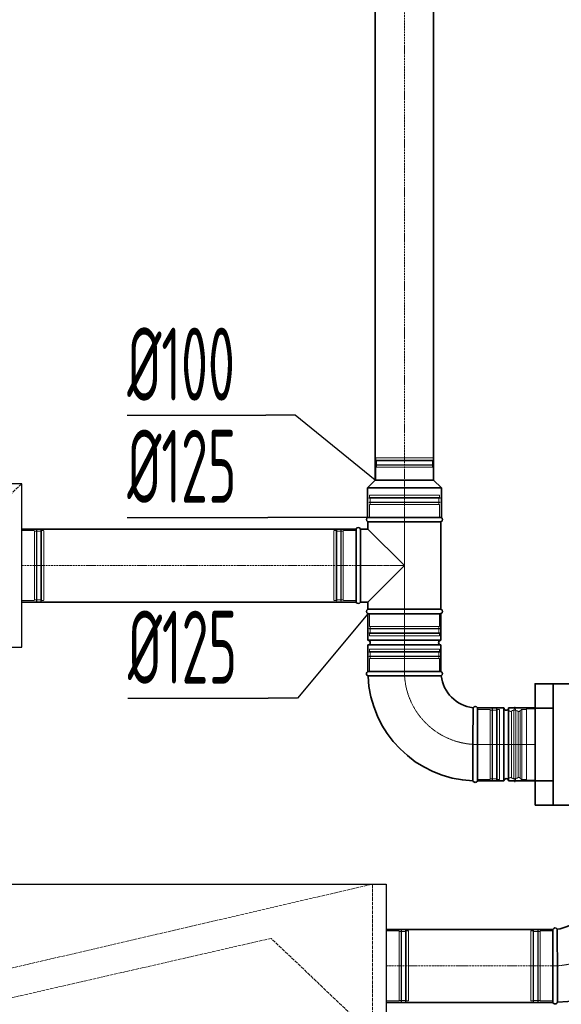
# Model space of a CAD drawing. Header units: millimetres. Extents: x 15940 to 92175, y -24684 to 227664.
# Tile 20 of 132: x 53213 to 54141, y -15025 to -13338. Entities that reach past the tile are written whole.
import ezdxf

# ---------------------------------------------------------------- set-up
doc = ezdxf.new("R2010")
doc.units = ezdxf.units.MM
doc.header["$LTSCALE"] = 0.05
for name, pattern in [('ACAD_ISO02W100', [15, 12, -3]), ('ACAD_ISO10W100', [18, 12, -3, 0, -3]), ('phl_thick', [0])]:
    doc.linetypes.add(name, pattern=pattern)
for name, color, linetype, lineweight in [('VZT_01 SUP (PŘÍVOD) - OBRYS', 5, 'Continuous', 35), ('VZT_02 SUP (PŘÍVOD) - OSA', 5, 'ACAD_ISO10W100', 5), ('VZT_05 ETA (ODVOD) - OBRYS', 6, 'Continuous', 35), ('VZT_06 ETA (ODVOD) - OSA', 6, 'ACAD_ISO10W100', 5), ('VZT_21 ZAŘÍZENÍ - OBRYS', 1, 'Continuous', 30), ('VZT_22 ZAŘÍZENÍ - DETAIL', 8, 'Continuous', 5), ('VZT_60_KOTY - DIMENZE', 7, 'Continuous', 5)]:
    doc.layers.add(name, color=color, linetype=linetype, lineweight=lineweight)
doc.layers.add('VZT_03 SUP (PŘÍVOD) - NETISK', color=8, linetype='ACAD_ISO02W100', lineweight=5, plot=False)
doc.layers.add('VZT_07 ETA (ODVOD) - NETISK', color=8, linetype='ACAD_ISO02W100', lineweight=5, plot=False)
doc.styles.add('EVORA_125', font='isocp.shx', dxfattribs={"width": 0.6, "height": 125})

msp = doc.modelspace()

# ---------------------------------------------------------------- linework, layer by layer
at = {"layer": 'VZT_01 SUP (PŘÍVOD) - OBRYS'}
msp.add_line((54126.3, -15021.3), (54126.3, -14896.3), dxfattribs=at)
for points in [[(54126.3, -14896.3), (53840.8, -14896.3)], [(54126.3, -15021.3), (53840.8, -15021.3)]]:
    msp.add_lwpolyline(points, dxfattribs=at)
for centre, radius, start, end in [((54126.3, -14833.8), 62.5, 276.8302, 353.1698), ((54126.3, -14833.8), 187.5, 272.3607, 357.6393), ((54130.1, -14897.9), 4.17, 30.2981, 156.5322), ((54130.1, -15019.6), 4.17, 203.4678, 338.8928)]:
    msp.add_arc(centre, radius, start, end, dxfattribs=at)
msp.add_open_spline([(54133.7, -14895.8), (54133.7, -14895.8), (54133.7, -14895.9), (54133.7, -14896.2), (54133.7, -14896.5), (54133.7, -14897.6), (54133.7, -14898.3), (54133.7, -14901.5), (54133.8, -14904.6), (54133.8, -14913.6), (54133.8, -14919.7), (54133.9, -14933.8), (54133.9, -14941.7), (54133.9, -14957.9), (54133.9, -14966.1), (54133.9, -14982), (54134, -14989.5), (54134, -15002.6), (54134, -15008.2), (54134, -15015.2), (54134, -15017.3), (54134, -15020.3), (54134, -15021.1), (54134, -15021.1)], degree=3, knots=[197.067977, 197.067977, 197.067977, 197.067977, 201.792196, 201.792196, 209.190204, 209.190204, 218.040239, 218.040239, 237.760854, 237.760854, 262.206108, 262.206108, 286.831239, 286.831239, 311.323072, 311.323072, 335.946087, 335.946087, 360.704397, 360.704397, 377.088273, 377.088273, 394.105327, 394.105327, 394.105327, 394.105327], dxfattribs=at)
at = {"layer": 'VZT_02 SUP (PŘÍVOD) - OSA', "ltscale": 0.3}
msp.add_lwpolyline([(54251.3, -14833.8), (54251.3, -14833.8, -0.414214), (54126.3, -14958.8), (54126.3, -14958.8)], format="xyb", dxfattribs=at)
at = {"layer": 'VZT_02 SUP (PŘÍVOD) - OSA', "ltscale": 5}
msp.add_lwpolyline([(53840.8, -14958.8), (54126.3, -14958.8)], dxfattribs=at)
at = {"layer": 'VZT_03 SUP (PŘÍVOD) - NETISK', "ltscale": 0.4}
for p, q in [((54088.3, -15018.8), (54088.3, -14898.8)), ((54092.3, -14898.8), (54088.3, -14898.8)), ((54092.3, -15018.8), (54092.3, -14898.8)), ((54092.8, -14899.8), (54092.3, -14899.8)), ((54092.8, -15019.8), (54092.8, -14897.8)), ((54093.3, -14897.8), (54092.8, -14897.8)), ((54093.3, -15019.8), (54093.3, -14897.8)), ((54100.3, -14899.8), (54093.3, -14899.8)), ((54100.3, -15019.8), (54100.3, -14897.8)), ((54100.8, -14897.8), (54100.3, -14897.8)), ((54100.8, -15019.8), (54100.8, -14897.8)), ((54104.3, -14899.8), (54100.8, -14899.8)), ((54104.3, -15018.8), (54104.3, -14898.8)), ((54126.3, -14898.8), (54104.3, -14898.8)), ((54092.3, -15018.8), (54088.3, -15018.8)), ((54092.8, -15017.8), (54092.3, -15017.8)), ((54093.3, -15019.8), (54092.8, -15019.8)), ((54100.3, -15017.8), (54093.3, -15017.8)), ((54100.8, -15019.8), (54100.3, -15019.8)), ((54104.3, -15017.8), (54100.8, -15017.8)), ((54126.3, -15018.8), (54104.3, -15018.8))]:
    msp.add_line(p, q, dxfattribs=at)
for points in [[(54061.1, -14514.8), (54059.6, -14520.6, 0.060863), (54059.6, -14521.2), (54059.6, -14579.5)], [(54061.1, -14514.8), (54062.5, -14520.8, -0.058981), (54062.6, -14521.4), (54062.6, -14579.5)], [(54080.9, -14519.5), (54073.1, -14519.5, 0.291473), (54070.7, -14521, 0.291473)], [(54061.1, -14644.1), (54059.6, -14638.3, -0.060863), (54059.6, -14637.7), (54059.6, -14579.5)], [(54061.1, -14644.1), (54062.5, -14638.1, 0.058981), (54062.6, -14637.5), (54062.6, -14579.5)], [(54080.9, -14639.5), (54073.1, -14639.5, -0.291473), (54070.7, -14637.9, -0.291473)]]:
    msp.add_lwpolyline(points, format="xyb", dxfattribs=at)
for points in [[(54073.1, -14519.5), (54073.1, -14579.5)], [(54095.9, -14640.5), (54080.9, -14640.5), (54080.9, -14518.5), (54095.9, -14518.5)], [(54095.9, -14640.5), (54095.9, -14518.5)], [(54054.9, -14523.2), (54050.9, -14521.8), (54050.9, -14579.5)], [(54055.1, -14522.3), (54055.1, -14579.5)], [(54066.8, -14523), (54066.8, -14579.5)], [(54070.4, -14521.4), (54070.4, -14579.5)], [(54054.9, -14635.7), (54050.9, -14637.1), (54050.9, -14579.5)], [(54055.1, -14636.6), (54055.1, -14579.5)], [(54066.8, -14635.9), (54066.8, -14579.5)], [(54070.4, -14637.5), (54070.4, -14579.5)], [(54073.1, -14639.5), (54073.1, -14579.5)]]:
    msp.add_lwpolyline(points, dxfattribs=at)
for centre, radius, start, end in [((54060.4, -14531.3), 10.5, 52.1622, 120.2824), ((54067.2, -14519.2), 3.88, 263.3265, 332.5007), ((54060.4, -14627.6), 10.5, 239.7176, 307.8378), ((54067.2, -14639.7), 3.88, 27.4993, 96.6735)]:
    msp.add_arc(centre, radius, start, end, dxfattribs=at)
at = {"layer": 'VZT_05 ETA (ODVOD) - OBRYS'}
for p, q in [((53821.9, -14126.5), (53808.4, -14140)), ((53921.9, -14126.5), (53821.9, -14126.5)), ((53921.9, -14126.5), (53935.4, -14140)), ((53935.4, -14140), (53808.4, -14140)), ((53808.4, -14190.5), (53808.4, -14140)), ((53935.4, -14190.5), (53935.4, -14140)), ((53935.4, -14190.5), (53808.4, -14190.5)), ((53809.4, -14190.5), (53934.4, -14190.5)), ((53809.4, -14198.1), (53934.4, -14198.1)), ((53809.4, -14198.1), (53809.4, -14210.5)), ((53934.4, -14198.1), (53934.4, -14347.8)), ((53788.9, -14335.5), (53788.9, -14210.5)), ((53796.6, -14335.5), (53796.6, -14210.5)), ((53796.6, -14210.5), (53809.4, -14210.5)), ((53809.4, -14210.5), (53871.9, -14273)), ((53871.9, -14273), (53809.4, -14335.5)), ((53796.6, -14335.5), (53809.4, -14335.5)), ((53809.4, -14335.5), (53809.4, -14347.8)), ((53809.4, -14347.8), (53934.4, -14347.8)), ((53934.4, -14355.5), (53809.4, -14355.5)), ((53809.4, -14355.5), (53809.4, -14401)), ((53934.4, -14355.5), (53809.4, -14355.5)), ((53934.4, -14355.5), (53934.4, -14401)), ((53934.4, -14401), (53809.4, -14401)), ((53934.4, -14409), (53809.4, -14409)), ((53809.4, -14409), (53809.4, -14454.5)), ((53934.4, -14409), (53934.4, -14454.5)), ((53934.4, -14454.5), (53809.4, -14454.5)), ((53809.4, -14454.5), (53934.4, -14454.5)), ((53996.9, -14642), (53996.9, -14517)), ((54042.4, -14517), (53996.9, -14517)), ((53996.9, -14517), (53996.9, -14642)), ((54042.4, -14642), (54042.4, -14517)), ((54050.4, -14642), (54050.4, -14517)), ((54095.9, -14517), (54050.4, -14517)), ((54095.9, -14642), (54095.9, -14517)), ((54042.4, -14642), (53996.9, -14642)), ((54095.9, -14642), (54050.4, -14642))]:
    msp.add_line(p, q, dxfattribs=at)
for points in [[(53821.9, -14126.5), (53821.9, -12359.8)], [(53921.9, -14126.5), (53921.9, -12359.8)], [(53788.9, -14210.5), (53216, -14210.5)], [(53788.9, -14335.5), (53216, -14335.5)], [(54127, -14475.6), (54375.6, -14475.6)], [(54095.9, -14517.2), (54127, -14517.2)], [(54095.9, -14641.8), (54127, -14641.8)], [(54127, -14683.3), (54375.6, -14683.3)]]:
    msp.add_lwpolyline(points, dxfattribs=at)
msp.add_lwpolyline([(54095.9, -14683.3), (54127, -14683.3), (54127, -14475.6), (54095.9, -14475.6)], close=True, dxfattribs=at)
for centre, radius, start, end in [((53811.1, -14194.3), 4.17, 113.4678, 246.5322), ((53932.8, -14194.3), 4.17, 293.4678, 66.5322), ((53792.8, -14212.1), 4.17, 23.4678, 156.5322), ((53792.8, -14333.8), 4.17, 203.4678, 336.5322), ((53811.1, -14351.6), 4.17, 113.4678, 246.5322), ((53932.8, -14351.6), 4.17, 293.4678, 66.5322), ((53809.4, -14405), 4, 270, 90), ((53934.4, -14405), 4, 90, 270), ((53811.1, -14458.3), 4.17, 113.4678, 248.8928), ((53996.9, -14454.5), 187.5, 182.3607, 267.6393), ((53932.8, -14458.3), 4.17, 300.2981, 66.5322), ((53996.9, -14454.5), 62.5, 186.8302, 263.1698), ((53993.1, -14518.6), 4.17, 23.4678, 149.7019), ((54046.4, -14517), 4, 180, 0), ((54046.4, -14642), 4, 0, 180), ((53993.1, -14640.3), 4.17, 201.1072, 336.5322)]:
    msp.add_arc(centre, radius, start, end, dxfattribs=at)
for points, knots in [([(53934.9, -14461.9), (53934.9, -14461.9), (53934.8, -14461.9), (53934.5, -14461.9), (53934.2, -14461.9), (53933.1, -14461.9), (53932.4, -14461.9), (53929.2, -14461.9), (53926.1, -14461.9), (53917.1, -14462), (53911, -14462), (53896.9, -14462.1), (53889, -14462.1), (53872.8, -14462.1), (53864.6, -14462.1), (53848.7, -14462.1), (53841.3, -14462.1), (53828.1, -14462.2), (53822.5, -14462.2), (53815.5, -14462.2), (53813.4, -14462.2), (53810.4, -14462.2), (53809.6, -14462.2), (53809.6, -14462.2)], [197.067977, 197.067977, 197.067977, 197.067977, 201.792196, 201.792196, 209.190204, 209.190204, 218.040239, 218.040239, 237.760854, 237.760854, 262.206108, 262.206108, 286.831239, 286.831239, 311.323072, 311.323072, 335.946087, 335.946087, 360.704397, 360.704397, 377.088273, 377.088273, 394.105327, 394.105327, 394.105327, 394.105327]), ([(53989.5, -14516.5), (53989.5, -14516.5), (53989.5, -14518.1), (53989.5, -14524.2), (53989.4, -14528.7), (53989.4, -14540.1), (53989.4, -14546.9), (53989.3, -14561.9), (53989.3, -14570), (53989.3, -14586.3), (53989.3, -14594.4), (53989.3, -14609.6), (53989.2, -14616.6), (53989.2, -14628.4), (53989.2, -14633.1), (53989.2, -14639.7), (53989.2, -14641.5), (53989.2, -14641.8), (53989.2, -14641.8), (53989.2, -14641.8)], [0, 0, 0, 0, 24.235852, 24.235852, 48.531845, 48.531845, 73.024415, 73.024415, 97.570898, 97.570898, 122.078339, 122.078339, 146.53579, 146.53579, 170.957495, 170.957495, 195.359468, 195.359468, 197.168246, 197.168246, 197.168246, 197.168246])]:
    msp.add_open_spline(points, degree=3, knots=knots, dxfattribs=at)
at = {"layer": 'VZT_06 ETA (ODVOD) - OSA', "ltscale": 5}
for points in [[(53871.9, -12359.8), (53871.9, -14126.5)], [(53216, -14273), (53788.9, -14273)]]:
    msp.add_lwpolyline(points, dxfattribs=at)
at = {"layer": 'VZT_06 ETA (ODVOD) - OSA', "ltscale": 0.3}
for points in [[(53871.9, -14190.5), (53871.9, -14126.5)], [(53788.9, -14273), (53871.9, -14273)]]:
    msp.add_lwpolyline(points, dxfattribs=at)
at = {"layer": 'VZT_06 ETA (ODVOD) - OSA'}
for points in [[(53871.9, -14355.5), (53871.9, -14454.5)], [(54095.9, -14579.5), (53996.9, -14579.5)]]:
    msp.add_lwpolyline(points, dxfattribs=at)
at = {"layer": 'VZT_06 ETA (ODVOD) - OSA', "ltscale": 0.3}
msp.add_lwpolyline([(53996.9, -14579.5), (53996.9, -14579.5, -0.414214), (53871.9, -14454.5), (53871.9, -14454.5)], format="xyb", dxfattribs=at)
at = {"layer": 'VZT_07 ETA (ODVOD) - NETISK', "ltscale": 0.4}
for p, q in [((53821.9, -14093), (53921.9, -14093)), ((53821.9, -14093), (53821.9, -14093.5)), ((53821.9, -14093.5), (53921.9, -14093.5)), ((53822.9, -14088.5), (53920.9, -14088.5)), ((53822.9, -14088.5), (53822.9, -14092.5)), ((53822.9, -14092.5), (53920.9, -14092.5)), ((53823.9, -14092.5), (53823.9, -14093)), ((53823.9, -14093.5), (53823.9, -14100.5)), ((53919.9, -14092.5), (53919.9, -14093)), ((53919.9, -14093.5), (53919.9, -14100.5)), ((53920.9, -14088.5), (53920.9, -14092.5)), ((53921.9, -14093), (53921.9, -14093.5)), ((53821.9, -14100.5), (53921.9, -14100.5)), ((53821.9, -14100.5), (53821.9, -14101)), ((53821.9, -14101), (53921.9, -14101)), ((53822.9, -14104.5), (53920.9, -14104.5)), ((53822.9, -14104.5), (53822.9, -14126.5)), ((53823.9, -14101), (53823.9, -14104.5)), ((53919.9, -14101), (53919.9, -14104.5)), ((53920.9, -14104.5), (53920.9, -14126.5)), ((53921.9, -14100.5), (53921.9, -14101)), ((53810.9, -14157), (53932.9, -14157)), ((53810.9, -14157.5), (53810.9, -14157)), ((53810.9, -14157.5), (53932.9, -14157.5)), ((53810.9, -14164.5), (53932.9, -14164.5)), ((53810.9, -14165), (53810.9, -14164.5)), ((53810.9, -14165), (53932.9, -14165)), ((53811.9, -14152.5), (53931.9, -14152.5)), ((53811.9, -14156.5), (53811.9, -14152.5)), ((53811.9, -14156.5), (53931.9, -14156.5)), ((53812.9, -14157), (53812.9, -14156.5)), ((53812.9, -14164.5), (53812.9, -14157.5)), ((53812.9, -14168.5), (53812.9, -14165)), ((53930.9, -14157), (53930.9, -14156.5)), ((53930.9, -14164.5), (53930.9, -14157.5)), ((53930.9, -14168.5), (53930.9, -14165)), ((53931.9, -14156.5), (53931.9, -14152.5)), ((53932.9, -14157.5), (53932.9, -14157)), ((53932.9, -14165), (53932.9, -14164.5)), ((53811.9, -14168.5), (53931.9, -14168.5)), ((53811.9, -14190.5), (53811.9, -14168.5)), ((53931.9, -14190.5), (53931.9, -14168.5)), ((53216, -14213), (53238, -14213)), ((53238, -14213), (53238, -14333)), ((53238, -14214), (53241.5, -14214)), ((53241.5, -14212), (53241.5, -14334)), ((53241.5, -14212), (53242, -14212)), ((53242, -14212), (53242, -14334)), ((53242, -14214), (53249, -14214)), ((53249, -14212), (53249, -14334)), ((53249, -14212), (53249.5, -14212)), ((53249.5, -14212), (53249.5, -14334)), ((53249.5, -14214), (53250, -14214)), ((53250, -14213), (53250, -14333)), ((53250, -14213), (53254, -14213)), ((53254, -14213), (53254, -14333)), ((53750.9, -14333), (53750.9, -14213)), ((53754.9, -14213), (53750.9, -14213)), ((53754.9, -14333), (53754.9, -14213)), ((53755.4, -14214), (53754.9, -14214)), ((53755.4, -14334), (53755.4, -14212)), ((53755.9, -14212), (53755.4, -14212)), ((53755.9, -14334), (53755.9, -14212)), ((53762.9, -14214), (53755.9, -14214)), ((53762.9, -14334), (53762.9, -14212)), ((53763.4, -14212), (53762.9, -14212)), ((53763.4, -14334), (53763.4, -14212)), ((53766.9, -14214), (53763.4, -14214)), ((53766.9, -14333), (53766.9, -14213)), ((53788.9, -14213), (53766.9, -14213)), ((53216, -14333), (53238, -14333)), ((53238, -14332), (53241.5, -14332)), ((53241.5, -14334), (53242, -14334)), ((53242, -14332), (53249, -14332)), ((53249, -14334), (53249.5, -14334)), ((53249.5, -14332), (53250, -14332)), ((53250, -14333), (53254, -14333)), ((53754.9, -14333), (53750.9, -14333)), ((53755.4, -14332), (53754.9, -14332)), ((53755.9, -14334), (53755.4, -14334)), ((53762.9, -14332), (53755.9, -14332)), ((53763.4, -14334), (53762.9, -14334)), ((53766.9, -14332), (53763.4, -14332)), ((53788.9, -14333), (53766.9, -14333)), ((53811.9, -14377.5), (53811.9, -14355.5)), ((53931.9, -14377.5), (53931.9, -14355.5)), ((53810.9, -14381), (53932.9, -14381)), ((53810.9, -14381.5), (53810.9, -14381)), ((53810.9, -14381.5), (53932.9, -14381.5)), ((53811.9, -14377.5), (53931.9, -14377.5)), ((53812.9, -14381), (53812.9, -14377.5)), ((53812.9, -14388.5), (53812.9, -14381.5)), ((53930.9, -14381), (53930.9, -14377.5)), ((53930.9, -14388.5), (53930.9, -14381.5)), ((53932.9, -14381.5), (53932.9, -14381)), ((53810.9, -14388.5), (53932.9, -14388.5)), ((53810.9, -14389), (53810.9, -14388.5)), ((53810.9, -14389), (53932.9, -14389)), ((53811.9, -14389.5), (53931.9, -14389.5)), ((53811.9, -14393.5), (53811.9, -14389.5)), ((53811.9, -14393.5), (53931.9, -14393.5)), ((53812.9, -14389.5), (53812.9, -14389)), ((53930.9, -14389.5), (53930.9, -14389)), ((53931.9, -14393.5), (53931.9, -14389.5)), ((53932.9, -14389), (53932.9, -14388.5)), ((53811.9, -14416.5), (53931.9, -14416.5)), ((53811.9, -14420.5), (53811.9, -14416.5)), ((53931.9, -14420.5), (53931.9, -14416.5)), ((53810.9, -14421), (53932.9, -14421)), ((53810.9, -14421.5), (53810.9, -14421)), ((53810.9, -14421.5), (53932.9, -14421.5)), ((53810.9, -14428.5), (53932.9, -14428.5)), ((53810.9, -14429), (53810.9, -14428.5)), ((53810.9, -14429), (53932.9, -14429)), ((53811.9, -14420.5), (53931.9, -14420.5)), ((53811.9, -14432.5), (53931.9, -14432.5)), ((53811.9, -14454.5), (53811.9, -14432.5)), ((53812.9, -14421), (53812.9, -14420.5)), ((53812.9, -14428.5), (53812.9, -14421.5)), ((53812.9, -14432.5), (53812.9, -14429)), ((53930.9, -14421), (53930.9, -14420.5)), ((53930.9, -14428.5), (53930.9, -14421.5)), ((53930.9, -14432.5), (53930.9, -14429)), ((53931.9, -14454.5), (53931.9, -14432.5)), ((53932.9, -14421.5), (53932.9, -14421)), ((53932.9, -14429), (53932.9, -14428.5)), ((53996.9, -14519.5), (54018.9, -14519.5)), ((54018.9, -14519.5), (54018.9, -14639.5)), ((54018.9, -14520.5), (54022.4, -14520.5)), ((54022.4, -14518.5), (54022.4, -14640.5)), ((54022.4, -14518.5), (54022.9, -14518.5)), ((54022.9, -14518.5), (54022.9, -14640.5)), ((54022.9, -14520.5), (54029.9, -14520.5)), ((54029.9, -14518.5), (54029.9, -14640.5)), ((54029.9, -14518.5), (54030.4, -14518.5)), ((54030.4, -14518.5), (54030.4, -14640.5)), ((54030.4, -14520.5), (54030.9, -14520.5)), ((54030.9, -14519.5), (54030.9, -14639.5)), ((54030.9, -14519.5), (54034.9, -14519.5)), ((54034.9, -14519.5), (54034.9, -14639.5)), ((54018.9, -14638.5), (54022.4, -14638.5)), ((54022.9, -14638.5), (54029.9, -14638.5)), ((54030.4, -14638.5), (54030.9, -14638.5)), ((53996.9, -14639.5), (54018.9, -14639.5)), ((54022.4, -14640.5), (54022.9, -14640.5)), ((54029.9, -14640.5), (54030.4, -14640.5)), ((54030.9, -14639.5), (54034.9, -14639.5)), ((53840.8, -14898.8), (53862.8, -14898.8)), ((53862.8, -15018.8), (53862.8, -14898.8)), ((53862.8, -14899.8), (53866.3, -14899.8)), ((53866.3, -15019.8), (53866.3, -14897.8)), ((53866.3, -14897.8), (53866.8, -14897.8)), ((53866.8, -15019.8), (53866.8, -14897.8)), ((53866.8, -14899.8), (53873.8, -14899.8)), ((53873.8, -15019.8), (53873.8, -14897.8)), ((53873.8, -14897.8), (53874.3, -14897.8)), ((53874.3, -15019.8), (53874.3, -14897.8)), ((53874.3, -14899.8), (53874.8, -14899.8)), ((53874.8, -15018.8), (53874.8, -14898.8)), ((53874.8, -14898.8), (53878.8, -14898.8)), ((53878.8, -15018.8), (53878.8, -14898.8)), ((53840.8, -15018.8), (53862.8, -15018.8)), ((53862.8, -15017.8), (53866.3, -15017.8)), ((53866.3, -15019.8), (53866.8, -15019.8)), ((53866.8, -15017.8), (53873.8, -15017.8)), ((53873.8, -15019.8), (53874.3, -15019.8)), ((53874.3, -15017.8), (53874.8, -15017.8)), ((53874.8, -15018.8), (53878.8, -15018.8))]:
    msp.add_line(p, q, dxfattribs=at)
msp.add_lwpolyline([(53871.9, -14190.5), (53871.9, -14355.5)], dxfattribs=at)
at = {"layer": 'VZT_21 ZAŘÍZENÍ - OBRYS'}
for points in [[(53216, -14133), (51716, -14133), (51716, -14413), (53216, -14413)], [(53840.8, -15098.8), (52340.8, -15098.8), (52340.8, -14818.8), (53840.8, -14818.8)]]:
    msp.add_lwpolyline(points, close=True, dxfattribs=at)
at = {"layer": 'VZT_22 ZAŘÍZENÍ - DETAIL', "linetype": 'ACAD_ISO02W100', "lineweight": 5, "ltscale": 10}
for points in [[(53216, -14133), (53018.6, -14320.2), (52200.3, -14133)], [(52804.6, -14818.8), (52999.2, -15008.8), (53816.9, -14818.8)], [(53816.9, -14818.8), (53816.9, -15098.8)], [(53840.8, -15098.8), (53643.4, -14911.6), (52825.1, -15098.8)]]:
    msp.add_lwpolyline(points, dxfattribs=at)
at = {"layer": 'VZT_60_KOTY - DIMENZE', "linetype": 'ByBlock', "lineweight": -2}
for p, q in [((53684.5, -14015.5), (53634.5, -14015.5)), ((53687.6, -14190.5), (53637.6, -14190.5)), ((53688.6, -14500.4), (53638.6, -14500.4))]:
    msp.add_line(p, q, dxfattribs=at)
for points in [[(53397, -14015.5), (53634.5, -14015.5)], [(53821.9, -14126.5), (53684.5, -14015.5)], [(53397, -14190.5), (53637.6, -14190.5)], [(53808.4, -14190.5), (53687.6, -14190.5)], [(53809.4, -14355.5), (53688.6, -14500.4)], [(53398, -14500.4), (53638.6, -14500.4)]]:
    msp.add_lwpolyline(points, dxfattribs=at)

# ---------------------------------------------------------------- texts
at = {"layer": 'VZT_60_KOTY - DIMENZE', "linetype": 'phl_thick', "char_height": 125, "attachment_point": 1, "style": 'EVORA_125'}
for s, insert in [('%%C100', (53397, -13865.5)), ('%%C125', (53397, -14040.5)), ('%%C125', (53398, -14350.4))]:
    msp.add_mtext(s, dxfattribs=dict(at, insert=insert))

doc.saveas('drawing.dxf')
